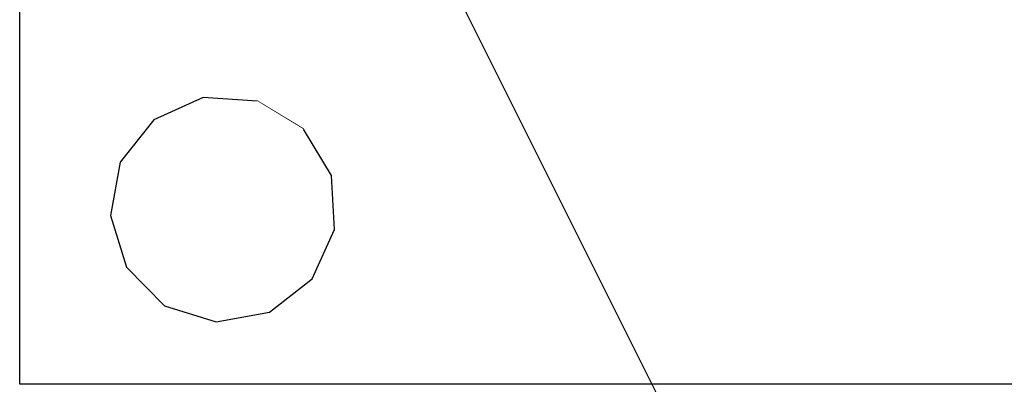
# Model space of a CAD drawing. Extents: x -2750778 to 731427, y -1983468 to 1712338.
# Tile 1 of 17: x -3088 to 4968, y -3065 to -84. Entities that reach past the tile are written whole.
import ezdxf

# ---------------------------------------------------------------- set-up
doc = ezdxf.new("R2010")
doc.units = 0
doc.set_wipeout_variables(frame=1)
doc.layers.add('TAVOLO_2', color=2, linetype='CONTINUOUS')
doc.layers.add('TAVOLO_3', color=4, linetype='CONTINUOUS')

msp = doc.modelspace()

# ---------------------------------------------------------------- linework, layer by layer
at = {"layer": 'TAVOLO_2'}
msp.add_xline((207.649, 690.264), (0.4474991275, -0.89428436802), dxfattribs=at)
at = {"layer": 'TAVOLO_3'}
for points in [[(-3088.145, 5441.204), (11211.63, 5441.204), (11211.63, -3064.577), (-3088.145, -3064.577)], [(-695.197, -2203.551), (-512.5, -1800.153), (-538.199, -1358.058), (-766.406, -978.545), (-1144.842, -748.556), (-1586.812, -720.779), (-1991.065, -901.577), (-2264.992, -1249.532), (-2345.84, -1684.93), (-2215.087, -2108.029), (-1902.688, -2421.9), (-1480.209, -2554.64), (-1044.435, -2475.84)]]:
    msp.add_lwpolyline(points, close=True, dxfattribs=at)

# ---------------------------------------------------------------- next in the draw order: wipeouts: each hides what was drawn before it
for points in [[(4248.107, 358.603), (4546.106, 131.364), (4114.791, -377.964), (3565.846, 147.036), (3573.688, -550.353), (3409.004, -221.248), (3424.688, -542.517), (3188.158, -542.691), (3172.474, -707.244), (2937.211, -762.094), (2788.212, -699.408), (3611.63, 350.593)], [(-1144.842, -748.556), (-766.406, -978.545), (-1140.287, -1632.224), (-1605.334, -1357.575)]]:
    msp.add_wipeout(points).dxf.layer = 'TAVOLO_3'

doc.saveas('drawing.dxf')
